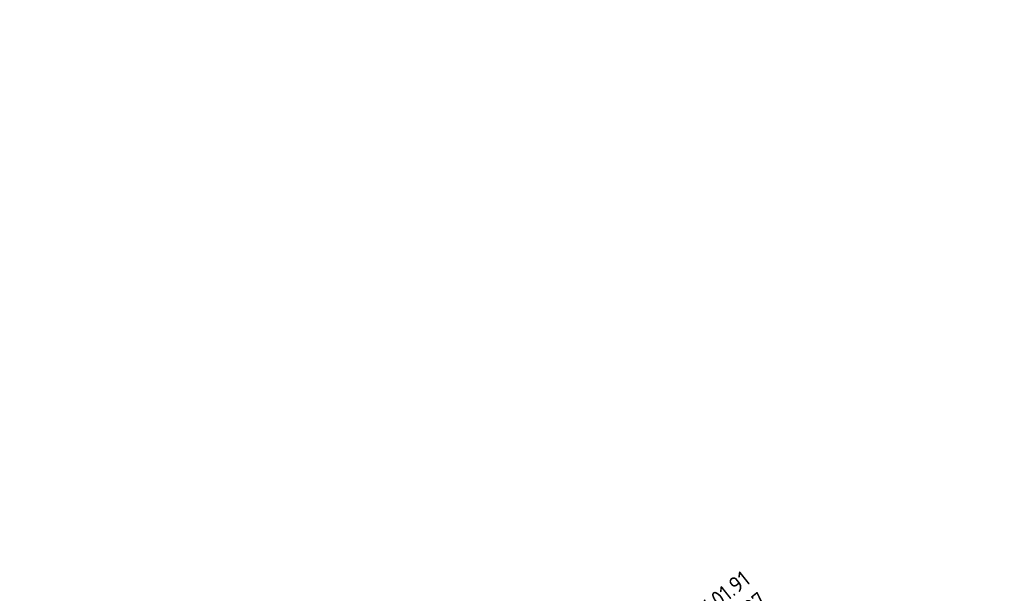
# Model space of a CAD drawing. Header units: inches. Extents: x 0 to 191500, y 0 to 342750.
# Tile 186 of 256: x 185374 to 185405, y 332478 to 332496. Entities that reach past the tile are written whole.
import ezdxf
from ezdxf import colors
from ezdxf.entities.mleader import LeaderData, LeaderLine
from ezdxf.math import Vec2, Vec3

# ---------------------------------------------------------------- set-up
doc = ezdxf.new("R2010")
doc.units = ezdxf.units.IN
doc.header["$MEASUREMENT"] = 0
doc.layers.add('ECW', color=150, linetype='Continuous', lineweight=20)
doc.layers.add('Tekst algemeen', color=7, linetype='Continuous', lineweight=20)
doc.styles.add('NLCS-ISO-M200-T25', font='txt', dxfattribs={"height": 0.5})
picture_1 = doc.add_image_def('image1.ecw', size_in_pixel=(220000, 285000))

msp = doc.modelspace()

# ---------------------------------------------------------------- texts
at = {"layer": 'Tekst algemeen', "insert": (185397.35898, 332478.17569), "char_height": 0.5, "attachment_point": 9, "rotation": 38.562171, "style": 'NLCS-ISO-M200-T25'}
msp.add_mtext('X=185401.91\\PY=332476.37', dxfattribs=at)

# ---------------------------------------------------------------- pictures from other files: only their frames are drawn
at = {"layer": 'ECW'}
image = msp.add_image(picture_1, insert=(180500, 328500), size_in_units=(11000, 14250), dxfattribs=at)
image.dxf.flags = 7

# ---------------------------------------------------------------- leaders
at = {"layer": 'Tekst algemeen'}
ml = msp.add_multileader_mtext('Standard', dxfattribs=at)
ml.set_content('Grindkoffer', color=256)
ml.set_leader_properties()
ml.build(insert=Vec2(0, 0))
ml.multileader.update_dxf_attribs({"text_right_attachment_type": 6, "dogleg_length": 0.2, "arrow_head_size": 5})
ctx = ml.context
ctx.base_point, ctx.char_height, ctx.arrow_head_size, ctx.landing_gap_size, ctx.plane_origin, ctx.plane_x_axis, ctx.plane_y_axis = Vec3(185789.34017, 332982.33236), 0.5, 5, 0.2, Vec3(185787.00548, 332984.05412), Vec3(0.99520618, 0.0977991), Vec3(-0.0977991, 0.99520618)
ctx.right_attachment = 6
notes = []
notes.append((ctx, [(0, (0, 0, 0), (0, 0), (1, 0), 1, [])]))
ctx.mtext.insert, ctx.mtext.text_direction, ctx.mtext.rotation, ctx.mtext.flow_direction = Vec3(185789.51476, 332982.60072), Vec3(0.99520618, 0.0977991), 0.09795567, 5
for ctx, leaders in notes:
    for number, flags, end, landing, length, lines in leaders:
        leader = LeaderData()
        leader.index, (leader.has_last_leader_line, leader.has_dogleg_vector, leader.attachment_direction) = number, flags
        leader.last_leader_point, leader.dogleg_vector, leader.dogleg_length = Vec3(end), Vec3(landing), length
        for number, points, colour, breaks in lines:
            line = LeaderLine()
            line.index, line.vertices, line.color, line.breaks = number, Vec3.list(points), colors.encode_raw_color(colour), breaks
            leader.lines.append(line)
        ctx.leaders.append(leader)

doc.saveas('drawing.dxf')
